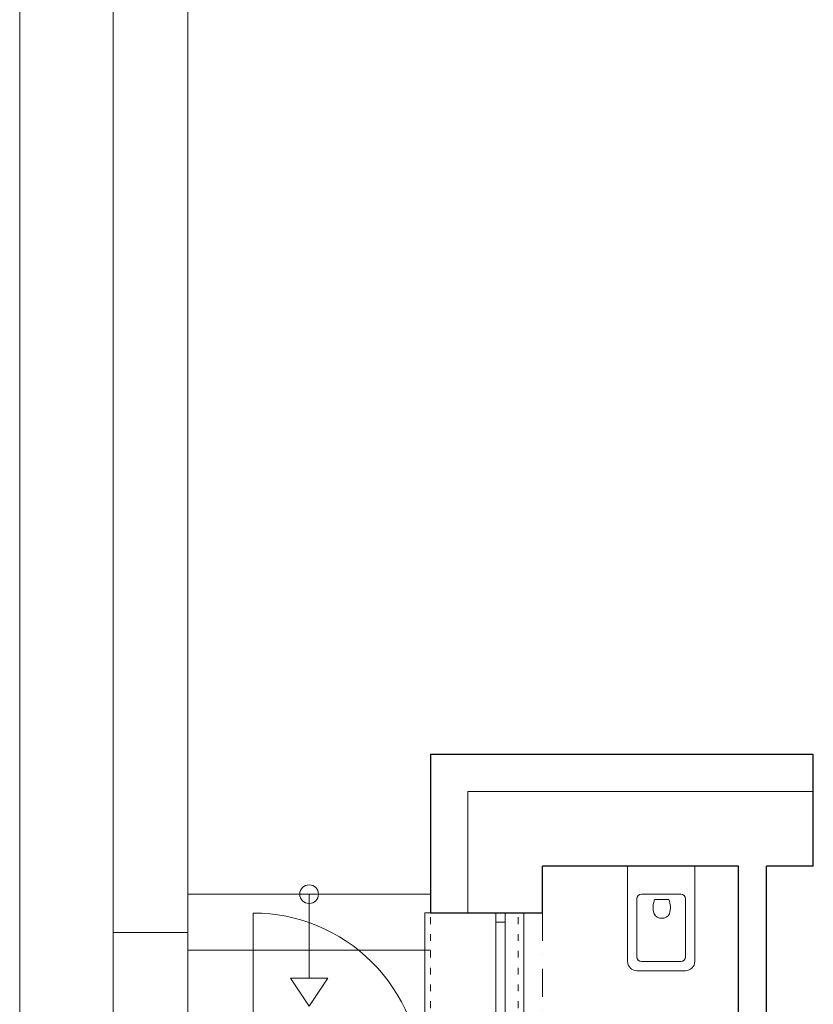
# Model space of a CAD drawing. Header units: millimetres. Extents: x -65956 to 5894746, y -14679 to 163521.
# Tile 25 of 89: x -65956 to -61706, y 29487 to 34761. Entities that reach past the tile are written whole.
import ezdxf

# ---------------------------------------------------------------- set-up
doc = ezdxf.new("R2010")
doc.units = ezdxf.units.MM
doc.linetypes.add('ACAD_ISO03W100', pattern=[30, 12, -18])
doc.linetypes.add('ČERCHOVANÁ', pattern=[1, 0.5, -0.25, 0, -0.25])
doc.layers.get('0').update_dxf_attribs({"lineweight": 5})
doc.layers.add('- pomocná oramovanie', color=245, linetype='Continuous', lineweight=0, plot=False)
for name, color, linetype, lineweight in [('- zariadenie', 30, 'Continuous', 0), ('H stavba', 82, 'Continuous', 30), ('otvor', 163, 'Continuous', 5), ('Tbč stavba', 4, 'ČERCHOVANÁ', 0), ('Tč stavba', 7, 'ACAD_ISO03W100', 5)]:
    doc.layers.add(name, color=color, linetype=linetype, lineweight=lineweight)

# ---------------------------------------------------------------- blocks, each defined once
blk = doc.blocks.new('sfdgfdgfdg')
at = {"layer": '- zariadenie'}
for p, q in [((1161908.6, -607680.5), (1162418.7, -607680.5)), ((1162418.7, -607680.5), (1162418.7, -608040.5)), ((1161858.6, -607990.5), (1161858.6, -607730.5)), ((1161933.6, -607730.5), (1162243.7, -607730.5)), ((1161908.6, -607965.5), (1161908.6, -607755.5)), ((1162268.7, -607965.5), (1162268.7, -607755.5)), ((1162239.6, -607864), (1162239.6, -607825.3)), ((1162239.6, -607864), (1162239.6, -607902.6)), ((1162243.7, -607990.5), (1161933.6, -607990.5)), ((1162418.7, -608040.5), (1161908.6, -608040.5))]:
    blk.add_line(p, q, dxfattribs=at)
for centre, radius, start, end in [((1161908.6, -607730.5), 50, 90, 180), ((1161933.6, -607755.5), 25, 90, 180), ((1162243.7, -607755.5), 25, 0, 90), ((1162180.5, -607860.5), 41.5, 113.5039, 185.7802), ((1162197.1, -607943.6), 125.7, 70.245, 105.3461), ((1162180.5, -607867.4), 41.5, 174.2198, 246.4961), ((1162197.1, -607784.3), 125.7, 254.654, 289.755), ((1161908.6, -607990.5), 50, 180, 270), ((1161933.6, -607965.5), 25, 180, 270), ((1162243.7, -607965.5), 25, 270, 0)]:
    blk.add_arc(centre, radius, start, end, dxfattribs=at)
blk = doc.blocks.new('cxyvyxcvcx')
at = {"layer": '- pomocná oramovanie'}
for points in [[(-136218.3, -52983.4), (-178218.3, -52983.4), (-178218.3, -23283.4), (-136218.3, -23283.4)], [(-137118.3, -52083.4), (-177318.3, -52083.4), (-177318.3, -24183.4), (-137118.3, -24183.4)]]:
    blk.add_lwpolyline(points, close=True, dxfattribs=at)
blk.add_line((-177318.3, -38133.4), (-177718.3, -38133.4))
blk.add_lwpolyline([(-136718.3, -52483.4), (-177718.3, -52483.4), (-177718.3, -23783.4), (-136718.3, -23783.4)], close=True)

msp = doc.modelspace()

# ---------------------------------------------------------------- linework, layer by layer
at = {"linetype": 'Continuous'}
for p, q in [((-63556.01, 30627.03), (-63556.01, 29977.03)), ((-63556.01, 30627.03), (-61706.01, 30627.03)), ((-64406.01, 29477.03), (-64506.01, 29627.03)), ((-64406.01, 29477.03), (-64306.01, 29627.03))]:
    msp.add_line(p, q, dxfattribs=at)
for p, q in [((-65056.01, 30077.03), (-63756.01, 30077.03)), ((-65056.01, 29177.03), (-65056.01, 30077.03)), ((-64406.01, 30077.03), (-64406.01, 29627.03)), ((-65056.01, 29777.03), (-63756.01, 29777.03)), ((-64506.01, 29627.03), (-64306.01, 29627.03))]:
    msp.add_line(p, q)
msp.add_circle((-64406.01, 30077.03), 50)
at = {"layer": 'H stavba'}
for p, q in [((-63756.01, 30827.03), (-63756.01, 29977.03)), ((-63756.01, 30827.03), (-61706.01, 30827.03)), ((-61706.01, 30227.03), (-61706.01, 30827.03)), ((-62106.01, 30227.03), (-63156.01, 30227.03)), ((-63156.01, 29977.03), (-63156.01, 30227.03)), ((-62106.01, 29127.03), (-62106.01, 30227.03)), ((-61706.01, 30227.03), (-61956.01, 30227.03)), ((-61956.01, 29127.03), (-61956.01, 30227.03)), ((-63756.01, 29977.03), (-63156.01, 29977.03))]:
    msp.add_line(p, q, dxfattribs=at)
at = {"layer": 'otvor'}
for p, q in [((-64706.01, 29975.84), (-64706.01, 29027.03)), ((-63406.01, 29977.03), (-63406.01, 29377.03)), ((-63356.01, 29977.03), (-63356.01, 29377.03)), ((-63406.01, 29927.03), (-63356.01, 29927.03))]:
    msp.add_line(p, q, dxfattribs=at)
for points in [[(-63756.01, 29377.03), (-63786.01, 29377.03), (-63786.01, 29977.03), (-63756.01, 29977.03)], [(-63286.01, 29377.03), (-63256.01, 29377.03), (-63256.01, 29977.03), (-63286.01, 29977.03)]]:
    msp.add_lwpolyline(points, dxfattribs=at)
msp.add_arc((-64704.82, 29077.03), 898.81, 0, 90.07564, dxfattribs=at)
at = {"layer": 'Tbč stavba', "ltscale": 300}
for p, q in [((-61106.01, 30227.03), (-61706.01, 30227.03)), ((-63156.01, 29977.03), (-63156.01, 29377.03))]:
    msp.add_line(p, q, dxfattribs=at)
at = {"layer": 'Tč stavba', "ltscale": 3}
for p, q in [((-63756.01, 29377.03), (-63756.01, 29977.03)), ((-63286.01, 29377.03), (-63286.01, 29977.03))]:
    msp.add_line(p, q, dxfattribs=at)

# ---------------------------------------------------------------- block references
at = {"layer": '- zariadenie', "rotation": 90}
msp.add_blockref('sfdgfdgfdg', (-670381.47, -1132191.67), dxfattribs=at)
msp.add_blockref('cxyvyxcvcx', (112262.3, 68004.75))

doc.saveas('drawing.dxf')
